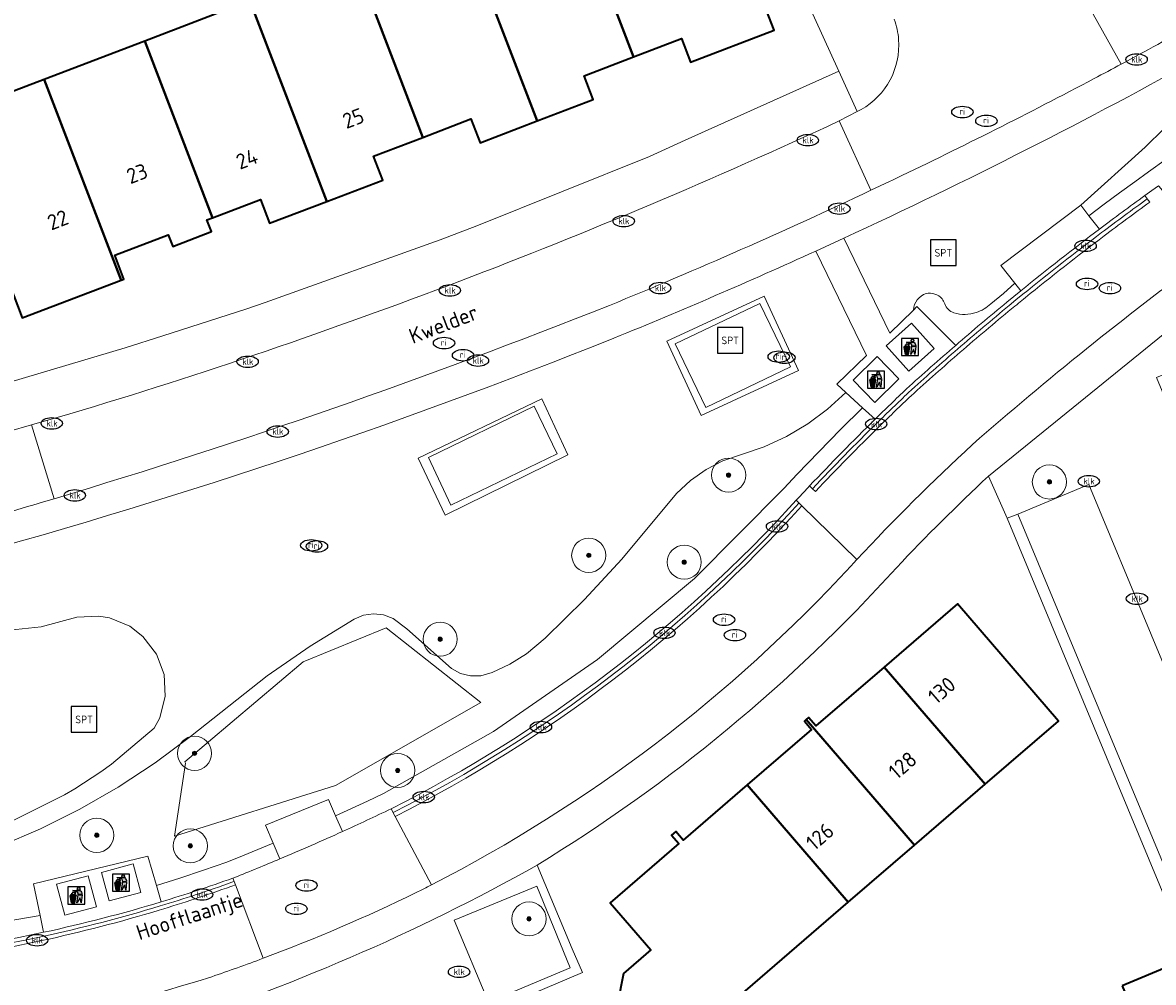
# Model space of a CAD drawing. Header units: metres. Extents: x 103671 to 105190, y 427150 to 429171.
# Tile 30 of 256: x 104116 to 104183, y 427215 to 427272. Entities that reach past the tile are written whole.
import ezdxf
from ezdxf.enums import TextEntityAlignment as Align

# ---------------------------------------------------------------- set-up
doc = ezdxf.new("R2010")
doc.units = ezdxf.units.M
for name, color, linetype, lineweight in [('B-WE-GR-BOOM-S', 253, 'Continuous', 25), ('B-WE-IE-AFVAL APART PLAATS-S', 253, 'Continuous', 25), ('B-WE-IE-MEUBILAIR-S', 253, 'Continuous', 25), ('B-WE-IE-MEUBILAIR_WEGMEUBILAIR-S', 253, 'Continuous', 25), ('B-WE-OG-BEBOUWING-GV', 253, 'Continuous', 35), ('B-WE-OG-BEBOUWING-T18', 7, 'Continuous', 18), ('B-WE-OG-TERREIN_BEGROEID-GV', 253, 'Continuous', 18), ('B-WE-OG-TERREIN_ERF-GV', 253, 'Continuous', 18), ('B-WE-OG-TOPOGRAFIE-T18', 7, 'Continuous', 18), ('B-WE-RI-HWA_GOOT_MOLGOOT-G', 253, 'Continuous', 18), ('B-WE-VH-GESLOTENVERHARDING_BETON-GV', 253, 'Continuous', 18), ('B-WE-VH-GESLOTENVERHARDING_KUNSTSTOF-GV', 253, 'Continuous', 18), ('B-WE-VH-OPENVERHARDING-GV', 253, 'Continuous', 18), ('B-WE-VH-OPENVERHARDING_BETONSTRAATSTEEN-GV', 253, 'Continuous', 18), ('B-WE-VH-OPENVERHARDING_TEGEL-GV', 253, 'Continuous', 18)]:
    doc.layers.add(name, color=color, linetype=linetype, lineweight=lineweight)
doc.styles.add('NLCS-ISO', font='NLCS-ISO.ttf')
doc.styles.add('NLCS-ISO-M500-T18', font='NLCS-ISO.ttf', dxfattribs={"height": 0.9})

# ---------------------------------------------------------------- blocks, each defined once
blk = doc.blocks.new('SIE-AFVAL APART PLAATS-SO')
h = blk.add_hatch(color=256)
h.dxf.hatch_style = 1
h.paths.add_polyline_path([(-0.09, 0.07), (-1.76, 0.07, 0.819081), (-1.79, -0.09), (-1.4, -2.19, 0.36153), (-1.37, -2.21), (-0.47, -2.21, 0.36153), (-0.44, -2.19), (-0.05, -0.09, 0.819081)])
h.paths.add_polyline_path([(-0.16, -0.1), (-0.2, -0.33), (-0.49, -0.33), (-0.47, -0.1)], flags=16)
h.paths.add_polyline_path([(-0.55, -0.1), (-0.58, -0.33), (-0.87, -0.33), (-0.87, -0.1)], flags=16)
h.paths.add_polyline_path([(-0.22, -0.42), (-0.27, -0.73), (-0.53, -0.73), (-0.5, -0.42)], flags=16)
h.paths.add_polyline_path([(-0.58, -0.42), (-0.61, -0.73), (-0.87, -0.73), (-0.87, -0.42)], flags=16)
h.paths.add_polyline_path([(-0.95, -0.1), (-0.95, -0.33), (-1.27, -0.33), (-1.29, -0.1)], flags=16)
h.paths.add_polyline_path([(-0.95, -0.42), (-0.95, -0.73), (-1.23, -0.73), (-1.26, -0.42)], flags=16)
h.paths.add_polyline_path([(-0.29, -0.83), (-0.34, -1.09), (-0.56, -1.09), (-0.54, -0.83)], flags=16)
h.paths.add_polyline_path([(-0.62, -0.83), (-0.65, -1.09), (-0.87, -1.09), (-0.87, -0.83)], flags=16)
h.paths.add_polyline_path([(-0.95, -0.83), (-0.95, -1.09), (-1.2, -1.09), (-1.22, -0.83)], flags=16)
h.paths.add_polyline_path([(-1.35, -0.33), (-1.64, -0.33), (-1.69, -0.1), (-1.37, -0.1)], flags=16)
h.paths.add_polyline_path([(-1.34, -0.42), (-1.31, -0.73), (-1.57, -0.73), (-1.63, -0.42)], flags=16)
h.paths.add_polyline_path([(-0.36, -1.18), (-0.41, -1.44), (-0.6, -1.44), (-0.57, -1.18)], flags=16)
h.paths.add_polyline_path([(-0.65, -1.18), (-0.68, -1.44), (-0.87, -1.44), (-0.87, -1.18)], flags=16)
h.paths.add_polyline_path([(-1.3, -0.83), (-1.28, -1.09), (-1.5, -1.09), (-1.55, -0.83)], flags=16)
h.paths.add_polyline_path([(-0.95, -1.18), (-0.95, -1.44), (-1.17, -1.44), (-1.19, -1.18)], flags=16)
h.paths.add_polyline_path([(-0.42, -1.53), (-0.47, -1.79), (-0.63, -1.79), (-0.6, -1.53)], flags=16)
h.paths.add_polyline_path([(-1.27, -1.18), (-1.25, -1.44), (-1.44, -1.44), (-1.49, -1.18)], flags=16)
h.paths.add_polyline_path([(-0.69, -1.53), (-0.71, -1.79), (-0.87, -1.79), (-0.87, -1.53)], flags=16)
h.paths.add_polyline_path([(-0.95, -1.53), (-0.95, -1.79), (-1.13, -1.79), (-1.16, -1.53)], flags=16)
h.paths.add_polyline_path([(-1.24, -1.53), (-1.22, -1.79), (-1.37, -1.79), (-1.42, -1.53)], flags=16)
h.paths.add_polyline_path([(-0.49, -1.89), (-0.53, -2.13), (-0.66, -2.13), (-0.64, -1.89)], flags=16)
h.paths.add_polyline_path([(-0.72, -1.89), (-0.74, -2.13), (-0.87, -2.13), (-0.87, -1.89)], flags=16)
h.paths.add_polyline_path([(-0.95, -1.89), (-0.95, -2.13), (-1.1, -2.13), (-1.12, -1.89)], flags=16)
h.paths.add_polyline_path([(-1.21, -1.89), (-1.18, -2.13), (-1.31, -2.13), (-1.35, -1.89)], flags=16)
h.paths.add_polyline_path([(-0.19, 0.78, -0.01173), (-0.3, 0.78, -0.148797), (-0.42, 1.03, -0.136076), (-0.69, 0.87), (-0.78, 0.85, -0.038293), (-1.14, 0.96), (-1.19, 0.81, -0.243822), (-1.56, 0.45, 0.344326), (-1, 0.22, -0.139345), (-0.6, 0.22, 0.618436), (-0.56, 0.27, -0.441494), (-0.47, 0.44, 0.309048)])
h.paths.add_polyline_path([(-0.49, 0.51, 0.351556), (-0.64, 0.31, 0.121061), (-1.02, 0.29, -0.288745), (-1.45, 0.42, 0.203599), (-1.12, 0.79), (-1.09, 0.87, 0.083075), (-0.28, 0.71, -0.242261)], flags=16)
h.paths.add_polyline_path([(-0.4, 0.79, -0.023345), (-0.63, 0.82, 0.07081), (-0.46, 0.9, 0.059965)], flags=16)
h.paths.add_polyline_path([(1.12, 1.48), (-1.07, 1.48, 0.860559), (-1.08, 1.42), (0.29, 1, -0.146703), (0.53, 0.28, 0.421968), (0.56, 0.25), (1.6, 0.31, 0.450293), (1.63, 0.34, 0.122241)])
h.paths.add_polyline_path([(0.26, 1.93, 1), (1.07, 1.93, 1)])
h.paths.add_polyline_path([(1.65, 0.15, 0.429303), (1.62, 0.18), (0.55, 0.23, 0.38429), (0.51, 0.2), (0.16, -2.16, 0.83726), (0.22, -2.18), (0.99, -0.78, -0.688204), (1.05, -0.78), (1.36, -2.14, 0.84934), (1.42, -2.14)])
for p, q in [((-0.09, 0.07), (-1.76, 0.07)), ((-1.4, -2.19), (-1.79, -0.09)), ((-1.37, -0.1), (-1.69, -0.1)), ((-1.64, -0.33), (-1.69, -0.1)), ((-1.64, -0.33), (-1.35, -0.33)), ((-1.63, -0.42), (-1.34, -0.42)), ((-1.57, -0.73), (-1.63, -0.42)), ((-1.57, -0.73), (-1.31, -0.73)), ((-1.55, -0.83), (-1.3, -0.83)), ((-1.5, -1.09), (-1.55, -0.83)), ((-1.5, -1.09), (-1.28, -1.09)), ((-1.49, -1.18), (-1.27, -1.18)), ((-1.44, -1.44), (-1.49, -1.18)), ((-1.44, -1.44), (-1.25, -1.44)), ((-1.42, -1.53), (-1.24, -1.53)), ((-1.37, -1.79), (-1.42, -1.53)), ((-1.37, -1.79), (-1.22, -1.79)), ((-1.37, -2.21), (-0.47, -2.21)), ((-1.31, -2.13), (-1.35, -1.89)), ((-1.35, -1.89), (-1.21, -1.89)), ((-1.31, -2.13), (-1.18, -2.13)), ((-0.95, -0.1), (-1.29, -0.1)), ((-1.27, -0.33), (-0.95, -0.33)), ((-1.26, -0.42), (-0.95, -0.42)), ((-1.23, -0.73), (-0.95, -0.73)), ((-1.22, -0.83), (-0.95, -0.83)), ((-1.2, -1.09), (-0.95, -1.09)), ((-1.19, -1.18), (-0.95, -1.18)), ((-1.17, -1.44), (-0.95, -1.44)), ((-1.16, -1.53), (-0.95, -1.53)), ((-1.13, -1.79), (-0.95, -1.79)), ((-1.12, -1.89), (-0.95, -1.89)), ((-1.1, -2.13), (-0.95, -2.13)), ((-0.95, -0.1), (-0.95, -0.33)), ((-0.95, -0.42), (-0.95, -0.73)), ((-0.95, -0.83), (-0.95, -1.09)), ((-0.95, -1.18), (-0.95, -1.44)), ((-0.95, -1.53), (-0.95, -1.79)), ((-0.95, -1.89), (-0.95, -2.13)), ((-0.87, -0.1), (-0.87, -0.33)), ((-0.55, -0.1), (-0.87, -0.1)), ((-0.87, -0.33), (-0.58, -0.33)), ((-0.87, -0.42), (-0.87, -0.73)), ((-0.87, -0.42), (-0.58, -0.42)), ((-0.87, -0.73), (-0.61, -0.73)), ((-0.87, -0.83), (-0.62, -0.83)), ((-0.87, -0.83), (-0.87, -1.09)), ((-0.87, -1.09), (-0.65, -1.09)), ((-0.87, -1.18), (-0.65, -1.18)), ((-0.87, -1.18), (-0.87, -1.44)), ((-0.87, -1.44), (-0.68, -1.44)), ((-0.87, -1.53), (-0.69, -1.53)), ((-0.87, -1.53), (-0.87, -1.79)), ((-0.87, -1.79), (-0.71, -1.79)), ((-0.87, -1.89), (-0.87, -2.13)), ((-0.87, -1.89), (-0.72, -1.89)), ((-0.87, -2.13), (-0.74, -2.13)), ((-0.66, -2.13), (-0.53, -2.13)), ((-0.64, -1.89), (-0.49, -1.89)), ((-0.63, -1.79), (-0.47, -1.79)), ((-0.6, -1.44), (-0.41, -1.44)), ((-0.6, -1.53), (-0.42, -1.53)), ((-0.57, -1.18), (-0.36, -1.18)), ((-0.56, -1.09), (-0.34, -1.09)), ((-0.54, -0.83), (-0.29, -0.83)), ((-0.53, -0.73), (-0.27, -0.73)), ((-0.53, -2.13), (-0.49, -1.89)), ((-0.5, -0.42), (-0.22, -0.42)), ((-0.49, -0.33), (-0.2, -0.33)), ((-0.16, -0.1), (-0.47, -0.1)), ((-0.47, -1.79), (-0.42, -1.53)), ((-0.44, -2.19), (-0.05, -0.09)), ((-0.41, -1.44), (-0.36, -1.18)), ((-0.34, -1.09), (-0.29, -0.83)), ((-0.27, -0.73), (-0.22, -0.42)), ((-0.2, -0.33), (-0.16, -0.1))]:
    blk.add_line(p, q)
blk.add_lwpolyline([(-2.5, -2.51), (2.5, -2.51), (2.5, 2.49), (-2.5, 2.49)], close=True)
for points in [[(-0.78, 0.85, -0.038293), (-1.14, 0.96), (-1.19, 0.81, -0.243822), (-1.56, 0.45, 0.344326), (-1, 0.22, -0.139345), (-0.6, 0.22, 0.618436), (-0.56, 0.27, -0.441494), (-0.47, 0.44, 0.309048), (-0.19, 0.78, -0.01173), (-0.3, 0.78, -0.01173)], [(-0.78, 0.85), (-0.69, 0.87, 0.136076), (-0.42, 1.03, 0.156405), (-0.29, 0.77)], [(-0.78, 0.85), (-0.69, 0.87, 0.136076), (-0.42, 1.03, 0.148797), (-0.3, 0.78, 0.148797)], [(-0.63, 0.82, 0.07081), (-0.46, 0.9, 0.059965), (-0.4, 0.79, 0.059965)], [(-0.4, 0.79, -0.023345), (-0.63, 0.82)]]:
    blk.add_lwpolyline(points, format="xyb")
for points in [[(-1.09, 0.87), (-1.12, 0.79, -0.203599), (-1.45, 0.42, 0.288745), (-1.02, 0.29, -0.121061), (-0.64, 0.31, -0.351556), (-0.49, 0.51, 0.242261), (-0.28, 0.71, -0.083075)], [(-1.07, 1.48), (1.12, 1.48, -0.122241), (1.63, 0.34, -0.450293), (1.6, 0.31), (0.56, 0.25, -0.421968), (0.53, 0.28, 0.146703), (0.29, 1), (-1.08, 1.42, -0.860559)], [(0.55, 0.23), (1.62, 0.18, -0.429303), (1.65, 0.15), (1.42, -2.14, -0.84934), (1.36, -2.14), (1.05, -0.78, 0.688204), (0.99, -0.78), (0.22, -2.18, -0.83726), (0.16, -2.16), (0.51, 0.2, -0.38429)]]:
    blk.add_lwpolyline(points, format="xyb", close=True)
for points in [[(-1.35, -0.33), (-1.37, -0.1)], [(-1.31, -0.73), (-1.34, -0.42)], [(-1.28, -1.09), (-1.3, -0.83)], [(-1.27, -0.33), (-1.29, -0.1)], [(-1.25, -1.44), (-1.27, -1.18)], [(-1.23, -0.73), (-1.26, -0.42)], [(-1.22, -1.79), (-1.24, -1.53)], [(-1.2, -1.09), (-1.22, -0.83)], [(-1.18, -2.13), (-1.21, -1.89)], [(-1.17, -1.44), (-1.19, -1.18)], [(-1.18, -2.22), (-1.18, -2.21)], [(-1.13, -1.79), (-1.16, -1.53)], [(-1.1, -2.13), (-1.12, -1.89)], [(-0.74, -2.13), (-0.72, -1.89)], [(-0.71, -1.79), (-0.69, -1.53)], [(-0.68, -1.44), (-0.65, -1.18)], [(-0.66, -2.13), (-0.64, -1.89)], [(-0.65, -1.09), (-0.62, -0.83)], [(-0.63, -1.79), (-0.6, -1.53)], [(-0.61, -0.73), (-0.58, -0.42)], [(-0.6, -1.44), (-0.57, -1.18)], [(-0.58, -0.33), (-0.55, -0.1)], [(-0.56, -1.09), (-0.54, -0.83)], [(-0.53, -0.73), (-0.5, -0.42)], [(-0.49, -0.33), (-0.47, -0.1)]]:
    blk.add_lwpolyline(points)
blk.add_circle((0.66, 1.93), 0.401)
for centre, radius, start, end in [((-1.76, -0.01), 0.0869, 90, 247.281), ((-0.09, -0.01), 0.0869, 292.719, 90), ((-1.37, -2.18), 0.0318, 190.4943, 270), ((-0.47, -2.18), 0.0318, 270, 349.5057)]:
    blk.add_arc(centre, radius, start, end)
blk = doc.blocks.new('SIE-MEUBILAIR_PUT_KOLK-SO')
blk.add_ellipse((0, 0), major_axis=(1.25, 0), ratio=0.54)
at = {"style": 'NLCS-ISO'}
blk.add_text('klk', height=0.75, dxfattribs=at).set_placement((0.03, 0), align=Align.MIDDLE_CENTER)
blk = doc.blocks.new('SIE-MEUBILAIR_PUT_RIOOLPUT-SO')
blk.add_ellipse((0, 0), major_axis=(1.25, 0), ratio=0.54)
at = {"style": 'NLCS-ISO'}
blk.add_text('ri', height=0.75, dxfattribs=at).set_placement((-0.04, 0.07), align=Align.MIDDLE_CENTER)
blk = doc.blocks.new('SIE-WEG_SPEELTOESTEL-SO')
at = {"flags": 128}
blk.add_lwpolyline([(-3.75, -3.75), (3.75, -3.75), (3.75, 3.75), (-3.75, 3.75)], close=True, dxfattribs=at)
at = {"style": 'NLCS-ISO'}
blk.add_text('SPT', height=2.25, dxfattribs=at).set_placement((0, 0), align=Align.MIDDLE_CENTER)
blk = doc.blocks.new('SGR-BOOM_GBKN-SO')
at = {"linetype": 'ByBlock', "lineweight": 18}
h = blk.add_hatch(color=0, dxfattribs=at)
h.dxf.hatch_style = 1
edge = h.paths.add_edge_path()
edge.add_arc((0, 0), 0.25, 0, 360)
at = {"color": 0, "linetype": 'ByBlock', "lineweight": 18}
for radius in [2, 0.25]:
    blk.add_circle((0, 0), radius, dxfattribs=at)
at = {"color": 0, "linetype": 'ByBlock', "lineweight": 18, "style": 'NLCS-ISO'}
blk.add_attdef('SOORT', (2.5, 0), '', height=1.5, dxfattribs=at)

msp = doc.modelspace()

# ---------------------------------------------------------------- linework, layer by layer
at = {"layer": 'B-WE-OG-BEBOUWING-GV', "flags": 128}
for points in [[(104152.217, 427269.503), (104155.03, 427270.584), (104155.568, 427269.184), (104160.46, 427271.062), (104158.473, 427276.207), (104157.074, 427275.667), (104154.562, 427282.266), (104148.262, 427279.859)], [(104152.217, 427269.503), (104148.262, 427279.859), (104142.074, 427277.496), (104146.578, 427265.745), (104149.861, 427267.001), (104149.327, 427268.393)], [(104139.877, 427264.788), (104142.692, 427265.865), (104143.228, 427264.464), (104146.578, 427265.745), (104142.074, 427277.496), (104135.908, 427275.14)], [(104129.743, 427272.785), (104134.248, 427261.031), (104137.534, 427262.286), (104136.985, 427263.682), (104139.877, 427264.788), (104135.908, 427275.14)], [(104129.743, 427272.785), (104123.577, 427270.43), (104127.546, 427260.075), (104130.363, 427261.151), (104130.899, 427259.75), (104134.248, 427261.031)], [(104122.204, 427256.419), (104122.362, 427256.478), (104121.816, 427257.884), (104124.955, 427259.084), (104125.216, 427258.402), (104127.486, 427259.27), (104127.225, 427259.952), (104127.546, 427260.075), (104123.577, 427270.43), (104117.691, 427268.182)], [(104122.204, 427256.419), (104117.691, 427268.182), (104111.89, 427265.965), (104113.461, 427261.855), (104112.99, 427261.681), (104114.099, 427258.785), (104114.575, 427258.967), (104116.392, 427254.223)], [(104172.83, 427226.886), (104177.127, 427230.586), (104171.21, 427237.451), (104166.911, 427233.754)], [(104162.347, 427230.686), (104168.692, 427223.323), (104172.83, 427226.886), (104166.911, 427233.754), (104162.908, 427230.311), (104162.484, 427230.804)], [(104162.347, 427230.686), (104162.242, 427230.595), (104162.665, 427230.102), (104158.882, 427226.849), (104164.806, 427219.976), (104168.692, 427223.323)], [(104180.859, 427215.076), (104181.757, 427212.915), (104184.713, 427214.144), (104183.814, 427216.305)]]:
    msp.add_lwpolyline(points, close=True, dxfattribs=at)
msp.add_lwpolyline([(104157.063, 427213.309), (104164.806, 427219.976), (104158.882, 427226.849), (104155.127, 427223.62), (104154.703, 427224.112), (104154.461, 427223.904), (104154.885, 427223.411), (104150.859, 427219.949), (104153.242, 427217.19), (104151.639, 427215.808), (104151.295, 427214.028)], dxfattribs=at)
at = {"layer": 'B-WE-OG-TERREIN_BEGROEID-GV', "flags": 128}
for points in [[(104173.171, 427255.036), (104173.908, 427255.633), (104174.567, 427256.254), (104173.753, 427257.281), (104178.435, 427260.813), (104182.211, 427264.209), (104183.319, 427265.298), (104184.53, 427266.273), (104185.831, 427267.123), (104187.209, 427267.841), (104188.651, 427268.42), (104191.955, 427269.44), (104192.39, 427269.617), (104193.775, 427270.18), (104195.531, 427271.059), (104197.214, 427272.074)], [(104197.214, 427272.074), (104195.531, 427271.059), (104193.775, 427270.18), (104192.39, 427269.617), (104190.08, 427268.118), (104187.785, 427266.574), (104185.515, 427264.993), (104185.511, 427264.99), (104182.415, 427262.765), (104181.612, 427262.187), (104180.71, 427261.53), (104179.813, 427260.868), (104178.92, 427260.199), (104179.54, 427259.414)], [(104182.197, 427261.376), (104182.597, 427261.665), (104182.999, 427261.953)], [(104164.547, 427258.874), (104167.242, 427253.324), (104168.632, 427254.67)], [(104115.081, 427223.264), (104117.462, 427224.279), (104119.779, 427225.432), (104122.023, 427226.722), (104124.187, 427228.142), (104126.262, 427229.687), (104130.762, 427233.249), (104133.264, 427234.972), (104135.85, 427236.566), (104136.399, 427236.797), (104136.989, 427236.882), (104137.581, 427236.813), (104138.136, 427236.596), (104138.947, 427235.99), (104141.551, 427233.663), (104142.081, 427233.378), (104142.667, 427233.235), (104143.269, 427233.244), (104143.934, 427233.432), (104144.984, 427233.916), (104145.962, 427234.533), (104147.039, 427235.451), (104149.343, 427237.712), (104151.537, 427240.08), (104154.742, 427243.929), (104155.559, 427244.689), (104156.474, 427245.33), (104157.467, 427245.84), (104159.888, 427246.664), (104161.199, 427247.263), (104162.439, 427247.997), (104163.594, 427248.858), (104164.661, 427249.847), (104164.14, 427250.323), (104165.877, 427252.004), (104162.906, 427258.123)], [(104174.114, 427255.137), (104174.52, 427255.47), (104174.926, 427255.801), (104174.567, 427256.254), (104173.908, 427255.633), (104173.171, 427255.036)], [(104168.632, 427254.67), (104168.84, 427254.871), (104171.108, 427252.602)], [(104109.786, 427217.889), (104117.449, 427219.195), (104117.064, 427221.06), (104123.751, 427222.668), (104124.259, 427220.96), (104125.644, 427221.392), (104127.021, 427221.847), (104128.39, 427222.325), (104129.298, 427222.689), (104130.204, 427223.06), (104131.107, 427223.436), (104130.654, 427224.485), (104134.339, 427226), (104134.765, 427225.035), (104135.705, 427225.465), (104136.641, 427225.901), (104137.574, 427226.344), (104144.026, 427229.984), (104150.119, 427234.198), (104155.801, 427238.951), (104161.024, 427244.205), (104161.028, 427244.209), (104161.032, 427244.213), (104161.036, 427244.217), (104161.819, 427245.052), (104161.821, 427245.055), (104163.081, 427246.369), (104164.356, 427247.667), (104165.645, 427248.948), (104164.661, 427249.847), (104163.594, 427248.858), (104162.439, 427247.997), (104161.199, 427247.263), (104159.888, 427246.664), (104157.467, 427245.84), (104156.474, 427245.33), (104155.559, 427244.689), (104154.742, 427243.929), (104151.537, 427240.08), (104149.343, 427237.712), (104147.039, 427235.451), (104145.962, 427234.533), (104144.984, 427233.916), (104143.934, 427233.432), (104143.269, 427233.244), (104142.667, 427233.235), (104142.081, 427233.378), (104141.551, 427233.663), (104138.947, 427235.99), (104138.136, 427236.596), (104137.581, 427236.813), (104136.989, 427236.882), (104136.399, 427236.797), (104135.85, 427236.566), (104133.264, 427234.972), (104130.762, 427233.249), (104126.262, 427229.687), (104124.187, 427228.142), (104122.023, 427226.722), (104119.779, 427225.432), (104117.462, 427224.279), (104115.081, 427223.264)], [(104166.384, 427248.273), (104165.645, 427248.948), (104164.356, 427247.667), (104163.081, 427246.369), (104161.821, 427245.055), (104161.819, 427245.052), (104161.036, 427244.217), (104161.032, 427244.213), (104161.028, 427244.209), (104161.024, 427244.205), (104155.801, 427238.951), (104150.119, 427234.198), (104144.026, 427229.984), (104137.574, 427226.344), (104136.641, 427225.901), (104135.705, 427225.465), (104134.765, 427225.035), (104135.168, 427224.12)], [(104161.765, 427243.533), (104161.796, 427243.568), (104161.827, 427243.602)], [(104115.272, 427235.876), (104117.499, 427236.119), (104119.601, 427236.674), (104120.887, 427236.743), (104121.521, 427236.634), (104122.708, 427236.142), (104123.473, 427235.555), (104124.27, 427234.513), (104124.709, 427233.328), (104124.784, 427232.05), (104124.47, 427230.774), (104124.137, 427230.172), (104121.623, 427228.073), (104121.001, 427227.624), (104119.475, 427226.627), (104118.869, 427226.269), (104118.801, 427226.231), (104115.9, 427224.789)], [(104115.9, 427224.789), (104118.801, 427226.231), (104118.869, 427226.269), (104119.475, 427226.627), (104121.001, 427227.624), (104121.623, 427228.073), (104124.137, 427230.172), (104124.47, 427230.774), (104124.784, 427232.05), (104124.709, 427233.328), (104124.27, 427234.513), (104123.473, 427235.555), (104122.708, 427236.142), (104121.521, 427236.634), (104120.887, 427236.743), (104119.601, 427236.674), (104117.499, 427236.119), (104115.272, 427235.876)], [(104117.651, 427218.215), (104117.449, 427219.195), (104109.786, 427217.889), (104102.036, 427217.27), (104094.263, 427217.345), (104086.526, 427218.111), (104078.889, 427219.563), (104071.411, 427221.689), (104070.977, 427221.835), (104070.909, 427221.855), (104070.84, 427221.87), (104070.769, 427221.881), (104070.599, 427221.9), (104070.238, 427221.967), (104063.739, 427223.021), (104057.2, 427223.776), (104050.631, 427224.231), (104050.627, 427224.231), (104049.341, 427224.284), (104047.658, 427224.337), (104045.977, 427224.37), (104044.295, 427224.384), (104044.296, 427223.692), (104044.296, 427223.384)], [(104131.503, 427222.517), (104131.107, 427223.436), (104130.204, 427223.06), (104129.298, 427222.689), (104128.39, 427222.325), (104127.021, 427221.847), (104125.644, 427221.392), (104124.259, 427220.96), (104124.544, 427220.002)], [(104128.743, 427221.389), (104128.795, 427221.408), (104128.846, 427221.426)]]:
    msp.add_lwpolyline(points, dxfattribs=at)
at = {"layer": 'B-WE-OG-TERREIN_BEGROEID-GV'}
for points in [[(104185.783, 427269.664, -0.018698), (104164.547, 427258.874)], [(104179.54, 427259.414, -0.005446), (104182.197, 427261.376)], [(104162.906, 427258.123, -0.010144), (104151.079, 427253.027)], [(104168.632, 427254.67, -0.306023), (104169.371, 427255.635)], [(104169.371, 427255.635, 0.306023), (104168.632, 427254.67)], [(104169.371, 427255.635, -0.262345), (104170.315, 427255.325)], [(104170.315, 427255.325, 0.262345), (104169.371, 427255.635)], [(104170.315, 427255.325, -0.029524), (104170.469, 427255.034)], [(104170.469, 427255.034, 0.029524), (104170.315, 427255.325)], [(104171.108, 427252.602, -0.006317), (104174.114, 427255.137)], [(104170.469, 427255.034, 0.226668), (104171.008, 427254.501)], [(104171.008, 427254.501, -0.226668), (104170.469, 427255.034)], [(104171.008, 427254.501, 0.150028), (104172.317, 427254.524)], [(104172.317, 427254.524, -0.150028), (104171.008, 427254.501)], [(104172.317, 427254.524, 0.108709), (104173.171, 427255.036)], [(104173.171, 427255.036, -0.108709), (104172.317, 427254.524)], [(104151.079, 427253.027, -0.029648), (104111.309, 427239.748)], [(104162.548, 427244.368, -0.009171), (104166.384, 427248.273)], [(104161.827, 427243.602, -0.001995), (104162.548, 427244.368)], [(104138.015, 427225.447, 0.091884), (104161.765, 427243.533)], [(104135.168, 427224.12, 0.005344), (104138.015, 427225.447)], [(104128.846, 427221.426, 0.004848), (104131.503, 427222.517)], [(104124.544, 427220.002, 0.012527), (104128.743, 427221.389)], [(104071.094, 427220.741, 0.134529), (104117.651, 427218.215)]]:
    msp.add_lwpolyline(points, format="xyb", dxfattribs=at)
at = {"layer": 'B-WE-OG-TERREIN_BEGROEID-GV', "flags": 128}
for points in [[(104178.435, 427260.813), (104178.92, 427260.199), (104179.813, 427260.868), (104180.71, 427261.53), (104181.612, 427262.187), (104182.415, 427262.765), (104185.511, 427264.99), (104185.515, 427264.993), (104187.785, 427266.574), (104190.08, 427268.118), (104192.39, 427269.617), (104191.955, 427269.44), (104188.651, 427268.42), (104187.209, 427267.841), (104185.831, 427267.123), (104184.53, 427266.273), (104183.319, 427265.298), (104182.211, 427264.209)], [(104156.182, 427248.494), (104154.173, 427252.843), (104159.887, 427255.481), (104161.895, 427251.132)], [(104148.376, 427246.181), (104141.178, 427242.653), (104139.612, 427246.001), (104146.856, 427249.464)], [(104125.327, 427223.84), (104125.959, 427228.134), (104125.923, 427228.206), (104132.868, 427234.06), (104137.73, 427236.044), (104143.286, 427231.679), (104134.753, 427226.817)], [(104125.327, 427223.84), (104134.753, 427226.817), (104143.286, 427231.679), (104137.73, 427236.044), (104132.868, 427234.06), (104125.923, 427228.206), (104125.959, 427228.134)], [(104146.55, 427220.924), (104141.715, 427218.923), (104143.73, 427214.127), (104148.513, 427216.136)]]:
    msp.add_lwpolyline(points, close=True, dxfattribs=at)
at = {"layer": 'B-WE-OG-TERREIN_ERF-GV', "flags": 128}
for points in [[(104114.726, 427250.169), (104122.423, 427252.452), (104124.637, 427253.162), (104129.559, 427254.748), (104130.627, 427255.114), (104140.884, 427258.775), (104143.033, 427259.604), (104153.158, 427263.674), (104155.249, 427264.613), (104164.253, 427268.665), (104153.364, 427292.567)], [(104158.473, 427276.207), (104160.46, 427271.062), (104155.568, 427269.184), (104155.03, 427270.584), (104152.217, 427269.503), (104149.327, 427268.393), (104149.861, 427267.001), (104146.578, 427265.745), (104143.228, 427264.464), (104142.692, 427265.865), (104139.877, 427264.788), (104136.985, 427263.682), (104137.534, 427262.286), (104134.248, 427261.031), (104130.899, 427259.75), (104130.363, 427261.151), (104127.546, 427260.075), (104127.225, 427259.952), (104127.486, 427259.27), (104125.216, 427258.402), (104124.955, 427259.084), (104121.816, 427257.884), (104122.362, 427256.478), (104122.204, 427256.419), (104116.392, 427254.223)], [(104111.89, 427265.965), (104117.691, 427268.182), (104123.577, 427270.43), (104129.743, 427272.785)], [(104164.271, 427265.748), (104165.34, 427266.297), (104164.253, 427268.665), (104155.249, 427264.613), (104153.158, 427263.674), (104143.033, 427259.604), (104140.884, 427258.775), (104130.627, 427255.114), (104129.559, 427254.748), (104124.637, 427253.162), (104122.423, 427252.452), (104114.726, 427250.169), (104115.598, 427247.551), (104116.937, 427247.936), (104119.195, 427248.585)], [(104180.859, 427215.076), (104183.814, 427216.305), (104184.713, 427214.144), (104185.735, 427214.557), (104185.039, 427216.204), (104174.118, 427242.483), (104173.037, 427244.942)], [(104151.295, 427214.028), (104151.639, 427215.808), (104153.242, 427217.19), (104150.859, 427219.949), (104154.885, 427223.411), (104154.461, 427223.904), (104154.703, 427224.112), (104155.127, 427223.62), (104158.882, 427226.849), (104162.665, 427230.102), (104162.242, 427230.595), (104162.347, 427230.686), (104162.484, 427230.804), (104162.908, 427230.311), (104166.911, 427233.754), (104171.21, 427237.451), (104177.127, 427230.586), (104172.83, 427226.886), (104168.692, 427223.323), (104164.806, 427219.976), (104157.063, 427213.309)], [(104146.572, 427222.156), (104148.632, 427217.245), (104149.244, 427215.861), (104146.383, 427214.655)]]:
    msp.add_lwpolyline(points, dxfattribs=at)
at = {"layer": 'B-WE-OG-TERREIN_ERF-GV'}
for points in [[(104119.195, 427248.585, 0.035783), (104164.271, 427265.748)], [(104173.037, 427244.942, 0.01653), (104167.636, 427239.575)], [(104167.636, 427239.575, -0.071904), (104146.572, 427222.156)]]:
    msp.add_lwpolyline(points, format="xyb", dxfattribs=at)
at = {"layer": 'B-WE-RI-HWA_GOOT_MOLGOOT-G'}
for points in [[(104182.34, 427261.183, 0.004996), (104179.662, 427259.205)], [(104179.662, 427259.205, 0.008917), (104175.048, 427255.592)], [(104174.236, 427254.928, 0.006317), (104171.23, 427252.393)], [(104171.23, 427252.393, 0.005778), (104168.348, 427249.841)], [(104168.348, 427249.841, 0.004178), (104166.506, 427248.064)], [(104166.506, 427248.064, 0.009472), (104162.716, 427244.205)], [(104138.133, 427225.225, 0.091979), (104161.929, 427243.367)], [(104124.485, 427219.758, 0.012527), (104128.684, 427221.145)], [(104117.592, 427217.971, 0.020129), (104124.485, 427219.758)], [(104084.42, 427217.173, 0.094878), (104117.592, 427217.971)]]:
    msp.add_lwpolyline(points, format="xyb", dxfattribs=at)
at = {"layer": 'B-WE-RI-HWA_GOOT_MOLGOOT-G', "flags": 128}
for points in [[(104175.048, 427255.592), (104174.642, 427255.261), (104174.236, 427254.928)], [(104128.684, 427221.145), (104128.736, 427221.164), (104128.817, 427221.193)]]:
    msp.add_lwpolyline(points, dxfattribs=at)
at = {"layer": 'B-WE-VH-GESLOTENVERHARDING_BETON-GV', "flags": 128}
for points in [[(104168.513, 427253.902), (104167.032, 427252.573), (104168.366, 427251.085), (104169.848, 427252.415)], [(104166.501, 427251.941), (104165.095, 427250.567), (104166.375, 427249.258), (104167.78, 427250.632)], [(104121.034, 427221.72), (104121.484, 427220.055), (104123.342, 427220.557), (104122.892, 427222.222)], [(104118.412, 427221.041), (104118.893, 427219.223), (104120.741, 427219.712), (104120.26, 427221.53)]]:
    msp.add_lwpolyline(points, close=True, dxfattribs=at)
at = {"layer": 'B-WE-VH-GESLOTENVERHARDING_KUNSTSTOF-GV', "flags": 128}
for points in [[(104156.471, 427248.959), (104161.422, 427251.353), (104159.635, 427255.048), (104154.671, 427252.683)], [(104146.412, 427249.035), (104140.2, 427246.039), (104141.525, 427243.239), (104147.758, 427246.245)]]:
    msp.add_lwpolyline(points, close=True, dxfattribs=at)
at = {"layer": 'B-WE-VH-OPENVERHARDING-GV'}
for points in [[(104185.074, 427271.405, -0.003955), (104180.811, 427269.076)], [(104164.547, 427258.874, 0.018698), (104185.783, 427269.664)], [(104180.811, 427269.076, -0.001507), (104179.227, 427268.232)], [(104179.227, 427268.232, -0.010345), (104167.593, 427262.375)], [(104166.138, 427261.684, -0.013167), (104150.816, 427254.939)], [(104182.197, 427261.376, 0.005446), (104179.54, 427259.414)], [(104182.484, 427260.99, 0.005531), (104179.806, 427259.012)], [(104179.806, 427259.012, -0.005531), (104182.484, 427260.99)], [(104174.926, 427255.801, -0.008917), (104179.54, 427259.414)], [(104179.54, 427259.414, 0.008917), (104174.926, 427255.801)], [(104179.806, 427259.012, 0.008917), (104175.192, 427255.399)], [(104175.192, 427255.399, -0.008917), (104179.806, 427259.012)], [(104151.079, 427253.027, 0.010144), (104162.906, 427258.123)], [(104185.678, 427257.702, 0.021526), (104172.094, 427246.797)], [(104172.094, 427246.797, -0.021526), (104185.678, 427257.702)], [(104174.114, 427255.137, 0.006317), (104171.108, 427252.602)], [(104175.192, 427255.399, 0.002683), (104174.38, 427254.735)], [(104174.38, 427254.735, -0.002683), (104175.192, 427255.399)], [(104150.816, 427254.939, -0.021558), (104118.27, 427243.618)], [(104174.38, 427254.735, 0.006317), (104171.374, 427252.2)], [(104171.374, 427252.2, -0.006317), (104174.38, 427254.735)], [(104111.309, 427239.748, 0.029648), (104151.079, 427253.027)], [(104171.108, 427252.602, 0.005778), (104168.226, 427250.05)], [(104171.374, 427252.2, 0.005778), (104168.492, 427249.648)], [(104168.492, 427249.648, -0.005778), (104171.374, 427252.2)], [(104168.226, 427250.05, 0.004178), (104166.384, 427248.273)], [(104168.492, 427249.648, 0.004178), (104166.65, 427247.871)], [(104166.65, 427247.871, -0.004178), (104168.492, 427249.648)], [(104166.384, 427248.273, 0.009171), (104162.548, 427244.368)], [(104166.65, 427247.871, 0.008821), (104162.885, 427244.042)], [(104162.885, 427244.042, -0.008821), (104166.65, 427247.871)], [(104172.094, 427246.797, 0.019445), (104165.314, 427240.049)], [(104165.314, 427240.049, -0.019445), (104172.094, 427246.797)], [(104167.636, 427239.575, -0.01653), (104173.037, 427244.942)], [(104162.548, 427244.368, 0.001995), (104161.827, 427243.602)], [(104117.022, 427243.246, -0.003157), (104112.008, 427241.794)], [(104161.765, 427243.533, -0.091884), (104138.015, 427225.447)], [(104162.093, 427243.2, -0.092285), (104138.25, 427225.004)], [(104138.25, 427225.004, 0.092285), (104162.093, 427243.2)], [(104140.38, 427220.994, 0.088187), (104164.981, 427239.689)], [(104164.981, 427239.689, -0.088187), (104140.38, 427220.994)], [(104146.572, 427222.156, 0.071904), (104167.636, 427239.575)], [(104138.015, 427225.447, -0.005344), (104135.168, 427224.12)], [(104131.503, 427222.517, 0.006685), (104135.168, 427224.12)], [(104135.168, 427224.12, -0.006685), (104131.503, 427222.517)], [(104124.174, 427212.493, 0.052321), (104146.572, 427222.156)], [(104146.572, 427222.156, -0.052321), (104124.174, 427212.493)], [(104131.503, 427222.517, -0.004848), (104128.846, 427221.426)], [(104128.743, 427221.389, -0.012527), (104124.544, 427220.002)], [(104117.651, 427218.215, -0.134529), (104071.094, 427220.741)], [(104124.426, 427219.514, 0.012527), (104128.625, 427220.901)], [(104128.625, 427220.901, -0.012527), (104124.426, 427219.514)], [(104139.486, 427220.542, 0.002683), (104140.38, 427220.994)], [(104140.38, 427220.994, -0.002683), (104139.486, 427220.542)], [(104070.976, 427220.253, 0.134529), (104117.533, 427217.727)], [(104117.533, 427217.727, -0.134529), (104070.976, 427220.253)], [(104124.544, 427220.002, -0.020129), (104117.651, 427218.215)], [(104130.519, 427216.692, 0.023508), (104139.486, 427220.542)], [(104139.486, 427220.542, -0.023508), (104130.519, 427216.692)], [(104117.533, 427217.727, 0.020129), (104124.426, 427219.514)], [(104124.426, 427219.514, -0.020129), (104117.533, 427217.727)], [(104130.519, 427216.692, -0.007604), (104127.503, 427215.615)], [(104127.503, 427215.615, 0.007604), (104130.519, 427216.692)], [(104127.503, 427215.615, -0.158262), (104069.927, 427215.902)], [(104069.927, 427215.902, 0.158262), (104127.503, 427215.615)]]:
    msp.add_lwpolyline(points, format="xyb", dxfattribs=at)
at = {"layer": 'B-WE-VH-OPENVERHARDING-GV', "flags": 128}
for points in [[(104167.593, 427262.375), (104167.408, 427262.287), (104167.223, 427262.198), (104166.681, 427261.94), (104166.138, 427261.684)], [(104185.978, 427257.946), (104183.296, 427261.573), (104183.147, 427261.763), (104182.999, 427261.953), (104182.597, 427261.665), (104182.197, 427261.376), (104182.34, 427261.183), (104182.484, 427260.99)], [(104182.484, 427260.99), (104182.34, 427261.183), (104182.197, 427261.376)], [(104179.54, 427259.414), (104178.92, 427260.199), (104178.435, 427260.813), (104173.753, 427257.281), (104174.567, 427256.254)], [(104162.906, 427258.123), (104164.547, 427258.874)], [(104173.037, 427244.942), (104186.463, 427255.837)], [(104174.926, 427255.801), (104174.52, 427255.47), (104174.114, 427255.137)], [(104174.567, 427256.254), (104174.926, 427255.801)], [(104162.885, 427244.042), (104162.716, 427244.205), (104162.548, 427244.368)], [(104162.548, 427244.368), (104162.716, 427244.205), (104162.885, 427244.042)], [(104118.27, 427243.618), (104117.646, 427243.431), (104117.022, 427243.246)], [(104161.827, 427243.602), (104161.796, 427243.568), (104161.765, 427243.533), (104162.093, 427243.2), (104165.314, 427240.049)], [(104162.093, 427243.2), (104161.765, 427243.533)], [(104164.981, 427239.689), (104165.119, 427239.838), (104165.314, 427240.049), (104162.093, 427243.2)], [(104165.314, 427240.049), (104165.119, 427239.838), (104164.981, 427239.689)], [(104135.168, 427224.12), (104134.765, 427225.035), (104134.339, 427226), (104130.654, 427224.485), (104131.107, 427223.436), (104131.503, 427222.517)], [(104138.25, 427225.004), (104138.015, 427225.447)], [(104138.015, 427225.447), (104138.25, 427225.004)], [(104140.38, 427220.994), (104138.25, 427225.004)], [(104138.25, 427225.004), (104140.38, 427220.994)], [(104142.228, 427212.957), (104143.079, 427213.269), (104146.383, 427214.655), (104149.244, 427215.861), (104148.632, 427217.245), (104146.572, 427222.156)], [(104128.625, 427220.901), (104128.677, 427220.92), (104128.891, 427220.997), (104128.743, 427221.389)], [(104128.846, 427221.426), (104128.795, 427221.408), (104128.743, 427221.389), (104128.891, 427220.997), (104130.519, 427216.692)], [(104130.519, 427216.692), (104128.891, 427220.997), (104128.677, 427220.92), (104128.625, 427220.901)]]:
    msp.add_lwpolyline(points, dxfattribs=at)
for points in [[(104182.885, 427250.713), (104187.059, 427252.448), (104186.463, 427255.837), (104173.037, 427244.942), (104174.118, 427242.483), (104174.745, 427242.72), (104178.919, 427244.455), (104189.881, 427218.082), (104185.707, 427216.347), (104185.647, 427216.528), (104185.039, 427216.204), (104185.735, 427214.557), (104186.326, 427213.14), (104191.179, 427215.166), (104199.469, 427218.711), (104201.528, 427219.569), (104200.918, 427221.033), (104198.456, 427226.953), (104197.765, 427226.684), (104193.606, 427224.923)], [(104141.715, 427218.923), (104146.55, 427220.924), (104148.513, 427216.136), (104143.73, 427214.127)]]:
    msp.add_lwpolyline(points, close=True, dxfattribs=at)
at = {"layer": 'B-WE-VH-OPENVERHARDING_BETONSTRAATSTEEN-GV', "flags": 128}
for points in [[(104182.635, 427275.191), (104178.622, 427273.001), (104180.811, 427269.076)], [(104180.811, 427269.076), (104178.622, 427273.001), (104177.132, 427272.187)], [(104165.575, 427266.418), (104165.34, 427266.297), (104164.271, 427265.748), (104166.138, 427261.684), (104166.681, 427261.94), (104167.223, 427262.198), (104167.408, 427262.287), (104167.593, 427262.375)], [(104166.138, 427261.684), (104164.271, 427265.748)], [(104171.108, 427252.602), (104168.84, 427254.871), (104168.632, 427254.67), (104167.242, 427253.324), (104164.547, 427258.874), (104162.906, 427258.123), (104165.877, 427252.004), (104164.14, 427250.323), (104164.661, 427249.847), (104165.645, 427248.948), (104166.384, 427248.273)], [(104119.195, 427248.585), (104116.937, 427247.936), (104118.27, 427243.618)], [(104116.937, 427247.936), (104115.598, 427247.551)], [(104117.022, 427243.246), (104117.646, 427243.431), (104118.27, 427243.618), (104116.937, 427247.936)], [(104124.544, 427220.002), (104124.259, 427220.96), (104123.751, 427222.668), (104117.064, 427221.06), (104117.449, 427219.195), (104117.651, 427218.215)]]:
    msp.add_lwpolyline(points, dxfattribs=at)
at = {"layer": 'B-WE-VH-OPENVERHARDING_BETONSTRAATSTEEN-GV'}
for points in [[(104167.5, 427271.709, -0.070164), (104167.762, 427270.513)], [(104180.811, 427269.076, 0.003955), (104185.074, 427271.405)], [(104167.762, 427270.513, -0.289809), (104165.575, 427266.418)], [(104179.227, 427268.232, 0.001507), (104180.811, 427269.076)], [(104167.593, 427262.375, 0.010345), (104179.227, 427268.232)], [(104164.271, 427265.748, -0.035783), (104119.195, 427248.585)], [(104150.816, 427254.939, 0.013167), (104166.138, 427261.684)], [(104118.27, 427243.618, 0.021558), (104150.816, 427254.939)], [(104168.226, 427250.05, -0.005778), (104171.108, 427252.602)], [(104166.384, 427248.273, -0.004178), (104168.226, 427250.05)], [(104112.008, 427241.794, 0.003157), (104117.022, 427243.246)], [(104117.651, 427218.215, 0.020129), (104124.544, 427220.002)]]:
    msp.add_lwpolyline(points, format="xyb", dxfattribs=at)
at = {"layer": 'B-WE-VH-OPENVERHARDING_BETONSTRAATSTEEN-GV', "flags": 128}
for points in [[(104168.366, 427251.085), (104167.032, 427252.573), (104168.513, 427253.902), (104169.848, 427252.415)], [(104166.375, 427249.258), (104165.095, 427250.567), (104166.501, 427251.941), (104167.78, 427250.632)], [(104174.745, 427242.72), (104185.647, 427216.528), (104185.707, 427216.347), (104189.881, 427218.082), (104178.919, 427244.455)], [(104174.745, 427242.72), (104174.118, 427242.483), (104185.039, 427216.204), (104185.647, 427216.528)], [(104123.342, 427220.557), (104121.484, 427220.055), (104121.034, 427221.72), (104122.892, 427222.222)], [(104120.741, 427219.712), (104118.893, 427219.223), (104118.412, 427221.041), (104120.26, 427221.53)]]:
    msp.add_lwpolyline(points, close=True, dxfattribs=at)
at = {"layer": 'B-WE-VH-OPENVERHARDING_TEGEL-GV', "flags": 128}
msp.add_lwpolyline([(104115.838, 427381.323), (104113.621, 427379.825), (104125.403, 427353.956), (104126.146, 427352.324), (104152.494, 427294.478), (104153.364, 427292.567), (104164.253, 427268.665), (104165.34, 427266.297), (104165.575, 427266.418)], dxfattribs=at)
at = {"layer": 'B-WE-VH-OPENVERHARDING_TEGEL-GV'}
for points in [[(104167.762, 427270.513, 0.070164), (104167.5, 427271.709)], [(104165.575, 427266.418, 0.289809), (104167.762, 427270.513)]]:
    msp.add_lwpolyline(points, format="xyb", dxfattribs=at)
at = {"layer": 'B-WE-VH-OPENVERHARDING_TEGEL-GV', "flags": 128}
for points in [[(104156.182, 427248.494), (104161.895, 427251.132), (104159.887, 427255.481), (104154.173, 427252.843)], [(104156.471, 427248.959), (104154.671, 427252.683), (104159.635, 427255.048), (104161.422, 427251.353)], [(104148.376, 427246.181), (104146.856, 427249.464), (104139.612, 427246.001), (104141.178, 427242.653)], [(104146.412, 427249.035), (104147.758, 427246.245), (104141.525, 427243.239), (104140.2, 427246.039)]]:
    msp.add_lwpolyline(points, close=True, dxfattribs=at)

# ---------------------------------------------------------------- block references
at = {"layer": 'B-WE-GR-BOOM-S', "xscale": 0.5, "yscale": 0.5, "zscale": 0.5}
for p in [(104157.8, 427245), (104176.6, 427244.6), (104149.6, 427240.3), (104155.2, 427239.9), (104140.892, 427235.386), (104126.5, 427228.7), (104138.4, 427227.7), (104120.764, 427223.9), (104126.251, 427223.277), (104146.1, 427219)]:
    msp.add_blockref('SGR-BOOM_GBKN-SO', p, dxfattribs=at)
at = {"layer": 'B-WE-IE-AFVAL APART PLAATS-S', "xscale": 0.2, "yscale": 0.2, "zscale": 0.2}
for p in [(104168.438, 427252.5), (104166.438, 427250.594), (104122.188, 427221.125), (104119.574, 427220.375)]:
    msp.add_blockref('SIE-AFVAL APART PLAATS-SO', p, dxfattribs=at)
at = {"layer": 'B-WE-IE-MEUBILAIR-S', "xscale": 0.5, "yscale": 0.5, "zscale": 0.5}
for name, p in [('SIE-MEUBILAIR_PUT_KOLK-SO', (104181.71, 427269.35)), ('SIE-MEUBILAIR_PUT_RIOOLPUT-SO', (104171.504, 427266.269)), ('SIE-MEUBILAIR_PUT_RIOOLPUT-SO', (104172.908, 427265.754)), ('SIE-MEUBILAIR_PUT_KOLK-SO', (104162.44, 427264.62)), ('SIE-MEUBILAIR_PUT_KOLK-SO', (104164.29, 427260.61)), ('SIE-MEUBILAIR_PUT_KOLK-SO', (104151.65, 427259.88)), ('SIE-MEUBILAIR_PUT_KOLK-SO', (104178.72, 427258.43)), ('SIE-MEUBILAIR_PUT_RIOOLPUT-SO', (104178.81, 427256.2)), ('SIE-MEUBILAIR_PUT_KOLK-SO', (104141.46, 427255.82)), ('SIE-MEUBILAIR_PUT_KOLK-SO', (104153.79, 427255.96)), ('SIE-MEUBILAIR_PUT_RIOOLPUT-SO', (104180.15, 427255.952)), ('SIE-MEUBILAIR_PUT_RIOOLPUT-SO', (104141.12, 427252.735)), ('SIE-MEUBILAIR_PUT_KOLK-SO', (104129.61, 427251.64)), ('SIE-MEUBILAIR_PUT_RIOOLPUT-SO', (104142.232, 427252.022)), ('SIE-MEUBILAIR_PUT_KOLK-SO', (104143.11, 427251.71)), ('SIE-MEUBILAIR_PUT_RIOOLPUT-SO', (104160.734, 427251.938)), ('SIE-MEUBILAIR_PUT_RIOOLPUT-SO', (104161.072, 427251.877)), ('SIE-MEUBILAIR_PUT_KOLK-SO', (104118.13, 427248.03)), ('SIE-MEUBILAIR_PUT_KOLK-SO', (104131.37, 427247.55)), ('SIE-MEUBILAIR_PUT_KOLK-SO', (104166.45, 427247.99)), ('SIE-MEUBILAIR_PUT_KOLK-SO', (104178.91, 427244.64)), ('SIE-MEUBILAIR_PUT_KOLK-SO', (104119.48, 427243.81)), ('SIE-MEUBILAIR_PUT_KOLK-SO', (104160.64, 427241.99)), ('SIE-MEUBILAIR_PUT_RIOOLPUT-SO', (104133.335, 427240.887)), ('SIE-MEUBILAIR_PUT_RIOOLPUT-SO', (104133.673, 427240.826)), ('SIE-MEUBILAIR_PUT_KOLK-SO', (104181.73, 427237.76)), ('SIE-MEUBILAIR_PUT_RIOOLPUT-SO', (104157.535, 427236.529)), ('SIE-MEUBILAIR_PUT_KOLK-SO', (104154.04, 427235.76)), ('SIE-MEUBILAIR_PUT_RIOOLPUT-SO', (104158.169, 427235.626)), ('SIE-MEUBILAIR_PUT_KOLK-SO', (104146.8, 427230.24)), ('SIE-MEUBILAIR_PUT_KOLK-SO', (104139.93, 427226.14)), ('SIE-MEUBILAIR_PUT_RIOOLPUT-SO', (104133.059, 427220.962)), ('SIE-MEUBILAIR_PUT_KOLK-SO', (104126.94, 427220.43)), ('SIE-MEUBILAIR_PUT_RIOOLPUT-SO', (104132.468, 427219.591)), ('SIE-MEUBILAIR_PUT_KOLK-SO', (104117.27, 427217.75)), ('SIE-MEUBILAIR_PUT_KOLK-SO', (104142, 427215.9))]:
    msp.add_blockref(name, p, dxfattribs=at)
at = {"layer": 'B-WE-IE-MEUBILAIR_WEGMEUBILAIR-S', "xscale": 0.2, "yscale": 0.2, "zscale": 0.2}
for p in [(104170.383, 427258.026), (104157.89, 427252.892), (104120.022, 427230.686)]:
    msp.add_blockref('SIE-WEG_SPEELTOESTEL-SO', p, dxfattribs=at)

# ---------------------------------------------------------------- texts
at = {"layer": 'B-WE-OG-BEBOUWING-T18', "style": 'NLCS-ISO-M500-T18'}
for s, rotation, p in [('25', 20.9, (104135.8, 427265.906)), ('24', 20.9, (104129.565, 427263.522)), ('23', 20.9, (104123.127, 427262.668)), ('22', 21, (104118.481, 427259.951)), ('130', 40.8, (104170.29, 427232.391)), ('128', 40.7, (104167.997, 427228.003)), ('126', 40.7, (104163.149, 427223.828))]:
    msp.add_text(s, height=0.9, rotation=rotation, dxfattribs=at).set_placement(p, align=Align.MIDDLE)
at = {"layer": 'B-WE-OG-TOPOGRAFIE-T18', "style": 'NLCS-ISO-M500-T18'}
for s, rotation, p in [('Kwelder', 21, (104141.085, 427253.848)), ('Hooftlaantje', 18.2, (104126.242, 427219.048))]:
    msp.add_text(s, height=0.9, rotation=rotation, dxfattribs=at).set_placement(p, align=Align.MIDDLE)

doc.saveas('drawing.dxf')
